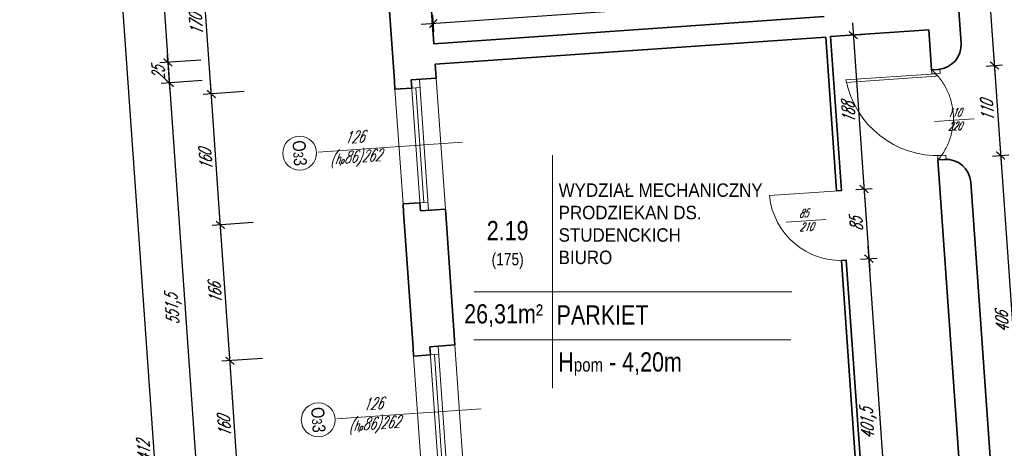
# Model space of a CAD drawing. Header units: millimetres. Extents: x 402 to 79005, y -7782 to 89952.
# Tile 100 of 256: x 21522 to 22721, y 23330 to 23852. Entities that reach past the tile are written whole.
import ezdxf

# ---------------------------------------------------------------- set-up
doc = ezdxf.new("R2010")
doc.units = ezdxf.units.MM
doc.header["$LTSCALE"] = 10
doc.linetypes.add('DASHED', pattern=[19.05, 12.7, -6.35])
doc.layers.get('0').update_dxf_attribs({"lineweight": 0})
doc.layers.get('Defpoints').update_dxf_attribs({"color": 253})
for name, color, linetype, lineweight in [('01 parter - ściany', 253, 'Continuous', 35), ('03-01_okna', 253, 'Continuous', 15), ('03_drzwi', 253, 'Continuous', 15), ('04-1_widok', 253, 'Continuous', 5), ('04-2_nad', 253, 'DASHED', 5), ('05-01_wymiary', 253, 'Continuous', 5), ('05-03_opis', 253, 'Continuous', 5)]:
    doc.layers.add(name, color=color, linetype=linetype, lineweight=lineweight)
doc.styles.add('ariel', font='ARIAL.TTF', dxfattribs={"width": 0.8})
doc.styles.add('ariel_wym', font='simplex.shx', dxfattribs={"width": 0.65, "oblique": 25})
doc.dimstyles.new('ariel 50', dxfattribs={"dimtxt": 15, "dimasz": 10, "dimexe": 10, "dimexo": 0, "dimgap": 5, "dimtad": 1, "dimdec": 1, "dimrnd": 0.5, "dimtxsty": 'ariel_wym', "dimblk": 'ARCHTICK', "dimcen": 2.5, "dimdle": 15, "dimazin": 0, "dimtfac": 1, "dimtdec": 1, "dimtix": 1, "dimtmove": 0, "dimatfit": 3, "dimldrblk": 'DOT', "dimfxl": 0, "dimarcsym": 0})
doc.dimstyles.new('ariel 50 wnętrze', dxfattribs={"dimtxt": 15, "dimasz": 10, "dimexe": 10, "dimexo": 0, "dimgap": 5, "dimtad": 1, "dimdec": 1, "dimrnd": 0.5, "dimtxsty": 'ariel_wym', "dimblk": 'ARCHTICK', "dimcen": 2.5, "dimdle": 15, "dimazin": 0, "dimtfac": 1, "dimtdec": 1, "dimtix": 1, "dimtmove": 0, "dimatfit": 3, "dimldrblk": 'DOT', "dimfxl": 0, "dimarcsym": 0})

# ---------------------------------------------------------------- blocks, each defined once
blk = doc.blocks.new('_ArchTick')
at = {"color": 0, "linetype": 'ByBlock', "const_width": 0.15}
blk.add_lwpolyline([(-0.5, -0.5), (0.5, 0.5)], dxfattribs=at)
blk = doc.blocks.new('*D1886')
at = {"layer": '05-01_wymiary', "color": 0, "lineweight": -2}
for p, q in [((21789.9, 23262.1), (21776.7, 23451.6)), ((21817.6, 23439.4), (21767.7, 23435.9)), ((21828.8, 23279.8), (21778.9, 23276.3))]:
    blk.add_line(p, q, dxfattribs=at)
at = {"layer": 'Defpoints', "color": 0}
for p in [(22051.8, 23455.8), (21777.7, 23436.6), (22063, 23296.2)]:
    blk.add_point(p, dxfattribs=at)
at = {"layer": '05-01_wymiary', "color": 0, "lineweight": -2, "xscale": 10, "yscale": 10, "zscale": 10}
for p, rotation in [((21777.7, 23436.6), 94.00000000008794), ((21788.9, 23277), 274.0000000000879)]:
    blk.add_blockref('_ArchTick', p, dxfattribs=dict(at, rotation=rotation))
at = {"layer": '05-01_wymiary', "color": 0, "insert": (21770.8, 23356), "char_height": 15, "attachment_point": 5, "rotation": 94, "style": 'ariel_wym'}
blk.add_mtext('160', dxfattribs=at)
blk = doc.blocks.new('_Dot')
at = {"color": 0, "linetype": 'ByBlock', "lineweight": -2}
blk.add_line((-0.5, 0), (-1, 0), dxfattribs=at)
at = {"color": 0, "linetype": 'ByBlock', "const_width": 0.5}
blk.add_lwpolyline([(-0.25, 0, 1), (0.25, 0, 1)], format="xyb", close=True, dxfattribs=at)
blk = doc.blocks.new('*D1887')
at = {"layer": '05-01_wymiary', "color": 0, "lineweight": -2}
for p, q in [((21778.8, 23421.7), (21765.1, 23617.2)), ((21806, 23605), (21756.2, 23601.5)), ((21817.6, 23439.4), (21767.7, 23435.9))]:
    blk.add_line(p, q, dxfattribs=at)
at = {"layer": 'Defpoints', "color": 0}
for p in [(22040.2, 23621.4), (21766.1, 23602.2), (22051.8, 23455.8)]:
    blk.add_point(p, dxfattribs=at)
at = {"layer": '05-01_wymiary', "color": 0, "lineweight": -2, "xscale": 10, "yscale": 10, "zscale": 10}
for p, rotation in [((21766.1, 23602.2), 94.00000000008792), ((21777.7, 23436.6), 274.0000000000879)]:
    blk.add_blockref('_ArchTick', p, dxfattribs=dict(at, rotation=rotation))
at = {"layer": '05-01_wymiary', "color": 0, "insert": (21759.5, 23518.6), "char_height": 15, "attachment_point": 5, "rotation": 94, "style": 'ariel_wym'}
blk.add_mtext('166', dxfattribs=at)
blk = doc.blocks.new('*D1888')
at = {"layer": '05-01_wymiary', "color": 0, "lineweight": -2}
for p, q in [((21767.2, 23587.3), (21753.9, 23776.8)), ((21794.9, 23764.6), (21745, 23761.1)), ((21806, 23605), (21756.2, 23601.5))]:
    blk.add_line(p, q, dxfattribs=at)
at = {"layer": 'Defpoints', "color": 0}
for p in [(22029.1, 23781), (21755, 23761.8), (22040.2, 23621.4)]:
    blk.add_point(p, dxfattribs=at)
at = {"layer": '05-01_wymiary', "color": 0, "lineweight": -2, "xscale": 10, "yscale": 10, "zscale": 10}
for p, rotation in [((21755, 23761.8), 94.00000000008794), ((21766.1, 23602.2), 274.0000000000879)]:
    blk.add_blockref('_ArchTick', p, dxfattribs=dict(at, rotation=rotation))
at = {"layer": '05-01_wymiary', "color": 0, "insert": (21748.1, 23681.2), "char_height": 15, "attachment_point": 5, "rotation": 94, "style": 'ariel_wym'}
blk.add_mtext('160', dxfattribs=at)
blk = doc.blocks.new('*D1889')
at = {"layer": '05-01_wymiary', "color": 0, "lineweight": -2}
for p, q in [((21756, 23746.9), (21742.1, 23946.4)), ((21783, 23934.2), (21733.1, 23930.7)), ((21794.9, 23764.6), (21745, 23761.1))]:
    blk.add_line(p, q, dxfattribs=at)
at = {"layer": 'Defpoints', "color": 0}
for p in [(22017.2, 23950.6), (21743.1, 23931.4), (22029.1, 23781)]:
    blk.add_point(p, dxfattribs=at)
at = {"layer": '05-01_wymiary', "color": 0, "lineweight": -2, "xscale": 10, "yscale": 10, "zscale": 10}
for p, rotation in [((21743.1, 23931.4), 94.00000000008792), ((21755, 23761.8), 274.0000000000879)]:
    blk.add_blockref('_ArchTick', p, dxfattribs=dict(at, rotation=rotation))
at = {"layer": '05-01_wymiary', "color": 0, "insert": (21736.6, 23845.8), "char_height": 15, "attachment_point": 5, "rotation": 94, "style": 'ariel_wym'}
blk.add_mtext('170', dxfattribs=at)
blk = doc.blocks.new('*D1911')
at = {"layer": '05-01_wymiary', "color": 0, "lineweight": -2}
for p, q in [((21674.1, 24202.3), (21703.2, 23785.3)), ((21715, 24190.1), (21665.1, 24186.6)), ((21742.1, 23803), (21692.2, 23799.6))]:
    blk.add_line(p, q, dxfattribs=at)
at = {"layer": 'Defpoints', "color": 0}
for p in [(21999.1, 24210), (22026.1, 23822.9), (21702.2, 23800.3)]:
    blk.add_point(p, dxfattribs=at)
at = {"layer": '05-01_wymiary', "color": 0, "lineweight": -2, "xscale": 10, "yscale": 10, "zscale": 10}
for p, rotation in [((21675.1, 24187.3), 94.00000000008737), ((21702.2, 23800.3), 274.0000000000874)]:
    blk.add_blockref('_ArchTick', p, dxfattribs=dict(at, rotation=rotation))
at = {"layer": '05-01_wymiary', "color": 0, "insert": (21676.2, 23992.9), "char_height": 15, "attachment_point": 5, "rotation": 94, "style": 'ariel_wym'}
blk.add_mtext('388', dxfattribs=at)
blk = doc.blocks.new('*D1912')
at = {"layer": '05-01_wymiary', "color": 0, "lineweight": -2}
for p, q in [((21702.2, 23800.3), (21701.5, 23810.2)), ((21742.1, 23803), (21692.2, 23799.6)), ((21702.2, 23800.3), (21703.9, 23775.3)), ((21743.8, 23778.1), (21693.9, 23774.6)), ((21703.9, 23775.3), (21704.6, 23765.3))]:
    blk.add_line(p, q, dxfattribs=at)
at = {"layer": 'Defpoints', "color": 0}
for p in [(22027.3, 23823), (22029, 23798), (21703.9, 23775.3)]:
    blk.add_point(p, dxfattribs=at)
at = {"layer": '05-01_wymiary', "color": 0, "lineweight": -2, "xscale": 10, "yscale": 10, "zscale": 10}
for p, rotation in [((21702.2, 23800.3), 274.0000000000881), ((21703.9, 23775.3), 94.00000000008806)]:
    blk.add_blockref('_ArchTick', p, dxfattribs=dict(at, rotation=rotation))
at = {"layer": '05-01_wymiary', "color": 0, "insert": (21690.6, 23786.9), "char_height": 15, "attachment_point": 5, "rotation": 94, "style": 'ariel_wym'}
blk.add_mtext('25', dxfattribs=at)
blk = doc.blocks.new('*D1913')
at = {"layer": '05-01_wymiary', "color": 0, "lineweight": -2}
for p, q in [((21702.9, 23790.3), (21743.4, 23210.1)), ((21743.8, 23778.1), (21693.9, 23774.6)), ((21782.3, 23227.8), (21732.4, 23224.3))]:
    blk.add_line(p, q, dxfattribs=at)
at = {"layer": 'Defpoints', "color": 0}
for p in [(22029, 23798), (22067.5, 23247.8), (21742.4, 23225)]:
    blk.add_point(p, dxfattribs=at)
at = {"layer": '05-01_wymiary', "color": 0, "lineweight": -2, "xscale": 10, "yscale": 10, "zscale": 10}
for p, rotation in [((21703.9, 23775.3), 94.00000000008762), ((21742.4, 23225), 274.0000000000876)]:
    blk.add_blockref('_ArchTick', p, dxfattribs=dict(at, rotation=rotation))
at = {"layer": '05-01_wymiary', "color": 0, "insert": (21709.3, 23499.2), "char_height": 15, "attachment_point": 5, "rotation": 94, "style": 'ariel_wym'}
blk.add_mtext('551,5', dxfattribs=at)
blk = doc.blocks.new('*D1920')
at = {"layer": '05-01_wymiary', "color": 0, "lineweight": -2}
for p, q in [((21840.4, 21107.3), (21530.5, 25538.5)), ((21571.4, 25526.3), (21521.6, 25522.9)), ((21879.2, 21125), (21829.3, 21121.5))]:
    blk.add_line(p, q, dxfattribs=at)
at = {"layer": 'Defpoints', "color": 0}
for p in [(21854.5, 25546.1), (21531.5, 25523.5), (22246.2, 21150.7)]:
    blk.add_point(p, dxfattribs=at)
at = {"layer": '05-01_wymiary', "color": 0, "lineweight": -2, "xscale": 10, "yscale": 10, "zscale": 10}
for p, rotation in [((21531.5, 25523.5), 94.00000000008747), ((21839.3, 21122.2), 274.0000000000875)]:
    blk.add_blockref('_ArchTick', p, dxfattribs=dict(at, rotation=rotation))
at = {"layer": '05-01_wymiary', "color": 0, "insert": (21673, 23322), "char_height": 15, "attachment_point": 5, "rotation": 94, "style": 'ariel_wym'}
blk.add_mtext('4412', dxfattribs=at)
blk = doc.blocks.new('*D1982')
at = {"layer": '05-01_wymiary', "color": 0, "lineweight": -2}
for p, q in [((22688.2, 24097.8), (22710.3, 23781.5)), ((22679.3, 24082.1), (22699.2, 24083.5)), ((22699.3, 23795.8), (22719.2, 23797.2))]:
    blk.add_line(p, q, dxfattribs=at)
at = {"layer": 'Defpoints', "color": 0}
for p in [(22612.8, 24077.5), (22709.3, 23796.5), (22632.8, 23791.2)]:
    blk.add_point(p, dxfattribs=at)
at = {"layer": '05-01_wymiary', "color": 0, "lineweight": -2, "xscale": 10, "yscale": 10, "zscale": 10}
for p, rotation in [((22689.2, 24082.8), 94.00000000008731), ((22709.3, 23796.5), 274.0000000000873)]:
    blk.add_blockref('_ArchTick', p, dxfattribs=dict(at, rotation=rotation))
at = {"layer": '05-01_wymiary', "color": 0, "insert": (22686.8, 23938.8), "char_height": 15, "attachment_point": 5, "rotation": 94, "style": 'ariel_wym'}
blk.add_mtext('287', dxfattribs=at)
blk = doc.blocks.new('*D1983')
at = {"layer": '05-01_wymiary', "color": 0, "lineweight": -2}
for p, q in [((22708.2, 23811.5), (22718, 23671.8)), ((22699.3, 23795.8), (22719.2, 23797.2)), ((22707, 23686.1), (22726.9, 23687.5))]:
    blk.add_line(p, q, dxfattribs=at)
at = {"layer": 'Defpoints', "color": 0}
for p in [(22632.8, 23791.2), (22716.9, 23686.8), (22640.5, 23681.4)]:
    blk.add_point(p, dxfattribs=at)
at = {"layer": '05-01_wymiary', "color": 0, "lineweight": -2, "xscale": 10, "yscale": 10, "zscale": 10}
for p, rotation in [((22709.3, 23796.5), 94.00000000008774), ((22716.9, 23686.8), 274.0000000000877)]:
    blk.add_blockref('_ArchTick', p, dxfattribs=dict(at, rotation=rotation))
at = {"layer": '05-01_wymiary', "color": 0, "insert": (22700.6, 23740.8), "char_height": 15, "attachment_point": 5, "rotation": 94, "style": 'ariel_wym'}
blk.add_mtext('110', dxfattribs=at)
blk = doc.blocks.new('*D1984')
at = {"layer": '05-01_wymiary', "color": 0, "lineweight": -2}
for p, q in [((22715.9, 23701.7), (22746.3, 23267)), ((22707, 23686.1), (22726.9, 23687.5)), ((22735.3, 23281.2), (22755.2, 23282.6))]:
    blk.add_line(p, q, dxfattribs=at)
at = {"layer": 'Defpoints', "color": 0}
for p in [(22640.5, 23681.4), (22719.7, 23280.2), (22745.2, 23281.9)]:
    blk.add_point(p, dxfattribs=at)
at = {"layer": '05-01_wymiary', "color": 0, "lineweight": -2, "xscale": 10, "yscale": 10, "zscale": 10}
for p, rotation in [((22716.9, 23686.8), 94.0000000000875), ((22745.2, 23281.9), 274.0000000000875)]:
    blk.add_blockref('_ArchTick', p, dxfattribs=dict(at, rotation=rotation))
at = {"layer": '05-01_wymiary', "color": 0, "insert": (22718.6, 23483.5), "char_height": 15, "attachment_point": 5, "rotation": 94, "style": 'ariel_wym'}
blk.add_mtext('406', dxfattribs=at)
blk = doc.blocks.new('*D2009')
at = {"layer": '05-01_wymiary', "color": 0, "lineweight": -2}
for p, q in [((22500.9, 23870.9), (22499.5, 23890.9)), ((22010.6, 23846.7), (22515.2, 23881.9)), ((22026.3, 23837.7), (22024.9, 23857.7))]:
    blk.add_line(p, q, dxfattribs=at)
at = {"layer": 'Defpoints', "color": 0}
for p in [(22500.2, 23880.9), (22502, 23856.2), (22027.3, 23823)]:
    blk.add_point(p, dxfattribs=at)
at = {"layer": '05-01_wymiary', "color": 0, "lineweight": -2, "xscale": 10, "yscale": 10, "zscale": 10}
for p, rotation in [((22500.2, 23880.9), 3.999999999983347), ((22025.6, 23847.7), 183.9999999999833)]:
    blk.add_blockref('_ArchTick', p, dxfattribs=dict(at, rotation=rotation))
at = {"layer": '05-01_wymiary', "color": 0, "insert": (22262, 23876.8), "char_height": 15, "attachment_point": 5, "rotation": 4, "style": 'ariel_wym'}
blk.add_mtext('476', dxfattribs=at)
blk = doc.blocks.new('*D2012')
at = {"layer": '05-01_wymiary', "color": 0, "lineweight": -2}
for p, q in [((22536.2, 23848.5), (22551.4, 23630.9)), ((22527.3, 23832.9), (22547.2, 23834.3)), ((22540.4, 23645.2), (22560.3, 23646.6))]:
    blk.add_line(p, q, dxfattribs=at)
at = {"layer": 'Defpoints', "color": 0}
for p in [(22509.7, 23831.7), (22522.8, 23644), (22550.4, 23645.9)]:
    blk.add_point(p, dxfattribs=at)
at = {"layer": '05-01_wymiary', "color": 0, "lineweight": -2, "xscale": 10, "yscale": 10, "zscale": 10}
for p, rotation in [((22537.2, 23833.6), 94.0000000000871), ((22550.4, 23645.9), 274.0000000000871)]:
    blk.add_blockref('_ArchTick', p, dxfattribs=dict(at, rotation=rotation))
at = {"layer": '05-01_wymiary', "color": 0, "insert": (22531.3, 23738.9), "char_height": 15, "attachment_point": 5, "rotation": 94, "style": 'ariel_wym'}
blk.add_mtext('188', dxfattribs=at)
blk = doc.blocks.new('*D2013')
at = {"layer": '05-01_wymiary', "color": 0, "lineweight": -2}
for p, q in [((22549.3, 23660.8), (22557.3, 23546.1)), ((22540.4, 23645.2), (22560.3, 23646.6)), ((22546.3, 23560.4), (22566.3, 23561.8))]:
    blk.add_line(p, q, dxfattribs=at)
at = {"layer": 'Defpoints', "color": 0}
for p in [(22522.8, 23644), (22528.7, 23559.2), (22556.3, 23561.1)]:
    blk.add_point(p, dxfattribs=at)
at = {"layer": '05-01_wymiary', "color": 0, "lineweight": -2, "xscale": 10, "yscale": 10, "zscale": 10}
for p, rotation in [((22550.4, 23645.9), 94.00000000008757), ((22556.3, 23561.1), 274.0000000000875)]:
    blk.add_blockref('_ArchTick', p, dxfattribs=dict(at, rotation=rotation))
at = {"layer": '05-01_wymiary', "color": 0, "insert": (22540.9, 23602.6), "char_height": 15, "attachment_point": 5, "rotation": 94, "style": 'ariel_wym'}
blk.add_mtext('85', dxfattribs=at)
blk = doc.blocks.new('*D2014')
at = {"layer": '05-01_wymiary', "color": 0, "lineweight": -2}
for p, q in [((22555.2, 23576.1), (22585.3, 23145.8)), ((22546.3, 23560.4), (22566.3, 23561.8)), ((22574.3, 23160), (22594.3, 23161.4))]:
    blk.add_line(p, q, dxfattribs=at)
at = {"layer": 'Defpoints', "color": 0}
for p in [(22528.7, 23559.2), (22556.7, 23158.8), (22584.3, 23160.7)]:
    blk.add_point(p, dxfattribs=at)
at = {"layer": '05-01_wymiary', "color": 0, "lineweight": -2, "xscale": 10, "yscale": 10, "zscale": 10}
for p, rotation in [((22556.3, 23561.1), 94.00000000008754), ((22584.3, 23160.7), 274.0000000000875)]:
    blk.add_blockref('_ArchTick', p, dxfattribs=dict(at, rotation=rotation))
at = {"layer": '05-01_wymiary', "color": 0, "insert": (22556.4, 23359.9), "char_height": 15, "attachment_point": 5, "rotation": 94, "style": 'ariel_wym'}
blk.add_mtext('401,5', dxfattribs=at)

msp = doc.modelspace()

# ---------------------------------------------------------------- linework, layer by layer
at = {"layer": '01 parter - ściany'}
for p, q in [((22668.63, 23823.73), (22652.8, 24050.17)), ((22026.13, 23822.91), (22017.2, 23950.59)), ((21978.18, 23777.45), (21966.32, 23947.04)), ((22026.13, 23822.91), (22501.96, 23856.18)), ((22509.69, 23831.66), (22629.4, 23840.03)), ((22632.82, 23791.15), (22629.4, 23840.03)), ((22027.87, 23797.97), (22503.71, 23831.24)), ((22503.71, 23831.24), (22516.83, 23643.54)), ((22509.69, 23831.66), (22522.82, 23643.96)), ((22029.06, 23781.01), (22027.87, 23797.97)), ((22640.8, 23791.71), (22632.82, 23791.15)), ((22029.06, 23781.01), (21998.63, 23778.88)), ((21978.88, 23767.48), (21978.18, 23777.45)), ((21999.33, 23768.91), (21978.88, 23767.48)), ((21998.63, 23778.88), (21999.33, 23768.91)), ((22648.47, 23681.98), (22640.49, 23681.42)), ((22692.67, 22935.24), (22640.49, 23681.42)), ((22706.65, 23280.06), (22680.49, 23654.14)), ((22522.82, 23643.96), (22516.83, 23643.54)), ((22009.09, 23629.25), (21988.64, 23627.82)), ((21988.64, 23627.82), (21989.34, 23617.84)), ((22009.79, 23619.27), (22009.09, 23629.25)), ((22000.92, 23452.25), (21989.34, 23617.84)), ((22040.22, 23621.4), (22009.79, 23619.27)), ((22051.8, 23455.8), (22040.22, 23621.4)), ((22528.75, 23559.18), (22522.76, 23558.76)), ((22522.76, 23558.76), (22542.19, 23280.95)), ((22528.75, 23559.18), (22556.74, 23158.8)), ((22051.8, 23455.8), (22021.37, 23453.68)), ((22001.62, 23442.27), (22000.92, 23452.25)), ((22022.07, 23443.7), (22001.62, 23442.27)), ((22021.37, 23453.68), (22022.07, 23443.7))]:
    msp.add_line(p, q, dxfattribs=at)
for centre, start, end in [((22638.71, 23821.64), 274, 4), ((22650.56, 23652.05), 4, 94)]:
    msp.add_arc(centre, 30, start, end, dxfattribs=at)
at = {"layer": '03-01_okna', "linetype": 'Continuous', "lineweight": 0}
for p, q in [((22019.77, 23619.97), (22008.61, 23779.58)), ((22009.79, 23619.27), (21998.63, 23778.88)), ((22009.3, 23769.6), (21999.33, 23768.91)), ((22014.08, 23629.6), (22004.31, 23769.25)), ((21988.64, 23627.82), (21978.88, 23767.48)), ((22019.07, 23629.94), (22009.09, 23629.25)), ((22032.53, 23294.07), (22021.37, 23453.68)), ((22032.04, 23444.4), (22022.07, 23443.7)), ((22036.82, 23304.39), (22027.06, 23444.05)), ((22042.51, 23294.76), (22031.35, 23454.37)), ((22011.38, 23302.61), (22001.62, 23442.27))]:
    msp.add_line(p, q, dxfattribs=at)
at = {"layer": '03_drzwi'}
for p, q in [((22643.14, 23786.86), (22642.79, 23791.85)), ((22638.16, 23786.51), (22528.42, 23778.84)), ((22638.36, 23783.52), (22528.63, 23775.85)), ((22633.17, 23786.16), (22632.82, 23791.15)), ((22643.14, 23786.86), (22633.17, 23786.16)), ((22638.16, 23786.51), (22643.14, 23786.86)), ((22638.36, 23783.52), (22638.16, 23786.51)), ((22636.42, 23728.2), (22684.78, 23731.58)), ((22650.12, 23687.1), (22640.14, 23686.41)), ((22640.14, 23686.41), (22640.49, 23681.42)), ((22645.13, 23686.75), (22650.12, 23687.1)), ((22650.12, 23687.1), (22650.47, 23682.12)), ((22520.15, 23643.77), (22435.35, 23637.84)), ((22455.47, 23605.49), (22503.83, 23608.87))]:
    msp.add_line(p, q, dxfattribs=at)
for centre, radius, start, end in [((22640.27, 23800.59), 113.94, 191.00713, 272.44549), ((22521.91, 23645.83), 86.93, 185.27551, 274.50986)]:
    msp.add_arc(centre, radius, start, end, dxfattribs=at)
at = {"layer": '04-1_widok'}
for p, q in [((22029.06, 23781.01), (22040.22, 23621.4)), ((22051.8, 23455.8), (22062.96, 23296.19))]:
    msp.add_line(p, q, dxfattribs=at)
at = {"layer": '04-2_nad', "ltscale": 2}
msp.add_arc((22580.92, 23732.39), 78.4, 319.44987, 48.55013, dxfattribs=at)
at = {"layer": '05-03_opis', "lineweight": 0}
for p, q in [((22060.96, 23703.04), (21885.37, 23690.77)), ((22083.7, 23377.84), (21908.11, 23365.56))]:
    msp.add_line(p, q, dxfattribs=at)
at = {"layer": '05-03_opis'}
for p, q in [((22170.61, 23687.17), (22170.61, 23403.16)), ((22075.35, 23520.42), (22462.38, 23520.42)), ((22075.11, 23462.06), (22461.03, 23462.06))]:
    msp.add_line(p, q, dxfattribs=at)
at = {"layer": '05-03_opis', "lineweight": 0}
for centre in [(21862.7, 23689.68), (21885.44, 23364.48)]:
    msp.add_circle(centre, 20.69, dxfattribs=at)

# ---------------------------------------------------------------- texts
at = {"layer": '03_drzwi', "char_height": 10, "width": 46.1752, "attachment_point": 1, "rotation": 2.25546, "style": 'ariel_wym'}
for s, insert in [('110\\P220', (22651.85, 23743.86)), ('85\\P210', (22470.91, 23621.15))]:
    msp.add_mtext(s, dxfattribs=dict(at, insert=insert))
at = {"layer": '05-03_opis', "lineweight": 0, "attachment_point": 5}
for s, insert, char_height, width, rotation, style in [('126\\P({\\H0.8333x;h\\H0.6x;p}86)262', (21930.07, 23694.97), 14.4, 62.6613, 4, 'ariel_wym'), ('O{\\H0.7576x;3}3', (21862.7, 23689.68), 15.84, 75.1935, 274, 'ariel'), ('126\\P({\\H0.8333x;h\\H0.6x;p}86)262', (21952.81, 23369.76), 14.4, 62.6613, 4, 'ariel_wym'), ('O{\\H0.7576x;3}3', (21885.44, 23364.48), 15.84, 75.1935, 274, 'ariel')]:
    msp.add_mtext(s, dxfattribs=dict(at, insert=insert, char_height=char_height, width=width, rotation=rotation, style=style))
at = {"layer": '05-03_opis', "style": 'ariel'}
for s, insert, char_height, width, attachment_point in [('\\W0.9;{\\fArial|b0|i0|c238|p34;WYDZIAŁ MECHANICZNY\\PPRODZIEKAN DS. STUDENCKICH \\PBIURO}', (22178.32, 23603.45), 16.3964, 249.6463, 4), ('{\\fArial|b0|i0|c238|p34;2.19\\P\\H0.6404x;(175)}', (22116.15, 23577.63), 23.4234, 108.9126, 5), ('{\\fArial|b0|i0|c238|p34;26,31m²}', (22111.22, 23491.52), 23.4234, 108.9126, 5), ('{\\fArial|b0|i0|c238|p34;PARKIET}', (22175.8, 23492.35), 23.4234, 322.789, 4), ('{\\fArial|b0|i0|c238|p34; H\\H0.7x;pom\\H1.429x; - 4,20m}', (22170.61, 23432.61), 23.4234, 322.789, 4)]:
    msp.add_mtext(s, dxfattribs=dict(at, insert=insert, char_height=char_height, width=width, attachment_point=attachment_point))

# ---------------------------------------------------------------- dimensions: what is measured, and where the dimension line sits
at = {"layer": '05-01_wymiary'}
for base, p1, p2, angle, dimstyle, picture, middle in [((21531.54, 25523.55), (22246.18, 21150.69), (21854.5, 25546.13), 94, 'ariel 50', '*D1920', (21672.96, 23322.02)), ((22500.24, 23880.89), (22027.29, 23822.99), (22501.96, 23856.18), 4, 'ariel 50 wnętrze', '*D2009', (22262.03, 23876.77)), ((22550.36, 23645.88), (22509.69, 23831.66), (22522.82, 23643.96), 94, 'ariel 50 wnętrze', '*D2012', (22531.32, 23738.86))]:
    dim = msp.add_linear_dim(base=base, p1=p1, p2=p2, angle=angle, dimstyle=dimstyle, dxfattribs=at)
    dim.commit()
    dim.dimension.update_dxf_attribs({"geometry": picture, "text_midpoint": middle})
for base, p1, p2, dimstyle, picture, middle in [((21702.17, 23800.25), (21999.06, 24209.96), (22026.13, 23822.91), 'ariel 50', '*D1911', (21676.17, 23992.91)), ((22709.26, 23796.5), (22612.8, 24077.45), (22632.82, 23791.15), 'ariel 50 wnętrze', '*D1982', (22686.78, 23938.77)), ((21743.12, 23931.43), (22029.06, 23781.01), (22017.2, 23950.59), 'ariel 50', '*D1889', (21736.58, 23845.76)), ((21703.91, 23775.31), (22027.29, 23822.99), (22029.04, 23798.05), 'ariel 50', '*D1912', (21690.57, 23786.91)), ((22716.93, 23686.76), (22632.82, 23791.15), (22640.49, 23681.42), 'ariel 50 wnętrze', '*D1983', (22700.62, 23740.76)), ((21742.39, 23225.02), (22029.04, 23798.05), (22067.52, 23247.76), 'ariel 50', '*D1913', (21709.26, 23499.2)), ((21754.98, 23761.84), (22040.22, 23621.4), (22029.06, 23781.01), 'ariel 50', '*D1888', (21748.09, 23681.17)), ((22745.24, 23281.94), (22640.49, 23681.42), (22719.67, 23280.15), 'ariel 50 wnętrze', '*D1984', (22718.62, 23483.48)), ((22556.29, 23561.1), (22522.82, 23643.96), (22528.75, 23559.18), 'ariel 50 wnętrze', '*D2013', (22540.85, 23602.62)), ((21766.14, 23602.23), (22051.8, 23455.8), (22040.22, 23621.4), 'ariel 50', '*D1887', (21759.46, 23518.56)), ((22584.28, 23160.73), (22528.75, 23559.18), (22556.74, 23158.8), 'ariel 50 wnętrze', '*D2014', (22556.39, 23359.94)), ((21777.72, 23436.64), (22062.96, 23296.19), (22051.8, 23455.8), 'ariel 50', '*D1886', (21770.83, 23355.96))]:
    dim = msp.add_linear_dim(base=base, p1=p1, p2=p2, angle=94, dimstyle=dimstyle, override={"dimtmove": 1}, dxfattribs=at)
    dim.commit()
    dim.dimension.update_dxf_attribs({"geometry": picture, "text_midpoint": middle})

doc.saveas('drawing.dxf')
